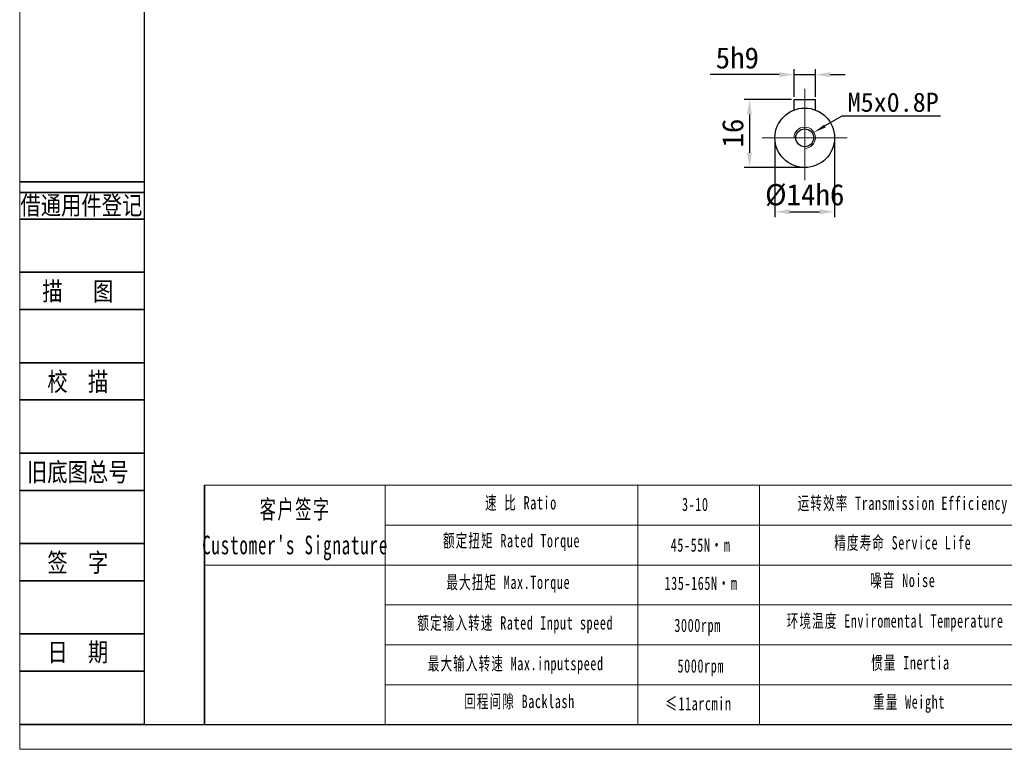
# Model space of a CAD drawing. Header units: millimetres. Extents: x 821 to 1314, y 1003 to 1351.
# Tile 1 of 9: x 821 to 1053, y 1003 to 1174. Entities that reach past the tile are written whole.
import ezdxf
from ezdxf.enums import TextEntityAlignment as Align

# ---------------------------------------------------------------- set-up
doc = ezdxf.new("R2010")
doc.units = ezdxf.units.MM
doc.header["$PDSIZE"] = -5
doc.linetypes.add('ACAD_ISO10W100', pattern=[18, 12, -3, 0, -3])
doc.layers.get('0').update_dxf_attribs({"lineweight": 18})
doc.layers.get('Defpoints').update_dxf_attribs({"lineweight": 18})
for name, color, linetype, lineweight in [('2细线层', 4, 'Continuous', 35), ('6文字层', 3, 'Continuous', 35), ('7标注层', 4, 'Continuous', 35), ('SLD-0', 7, 'Continuous', 18), ('中心线层', 7, 'ACAD_ISO10W100', 20), ('图框_外框线', 7, 'Continuous', 18), ('尺寸线层', 3, 'Continuous', 18), ('粗实线', 7, 'Continuous', 50), ('细实线', 7, 'Continuous', 18)]:
    doc.layers.add(name, color=color, linetype=linetype, lineweight=lineweight)
doc.styles.add('宋体', font='txt', dxfattribs={"width": 0.8})
doc.styles.add('工程字', font='txt')
doc.styles.add('标准', font='txt', dxfattribs={"width": 0.667})
doc.dimstyles.new('DIMSTYLE_17', dxfattribs={"dimtxt": 8, "dimasz": 12, "dimexe": 0.18, "dimexo": 0.0625, "dimgap": 0.09, "dimtad": 1, "dimtih": 1, "dimtoh": 1, "dimdec": 3, "dimdsep": 46, "dimtxsty": 'Standard', "dimblk": '_CAXARROW', "dimcen": 0.09, "dimdle": 24, "dimadec": 0, "dimazin": 0, "dimtfac": 0.7, "dimtdec": 3, "dimtofl": 0, "dimtmove": 0, "dimatfit": 3, "dimfxl": 1, "dimtolj": 1, "dimarcsym": 0})
doc.dimstyles.new('ISO-25', dxfattribs={"dimtxt": 4.5, "dimasz": 1, "dimexe": 1.25, "dimexo": 0.625, "dimtad": 1, "dimtxsty": '工程字', "dimcen": 2.5, "dimdle": 2, "dimadec": 0, "dimazin": 0, "dimtfac": 1, "dimtmove": 0, "dimatfit": 3, "dimfxl": 1, "dimarcsym": 0})

# ---------------------------------------------------------------- blocks, each defined once
blk = doc.blocks.new('*D19')
at = {"layer": 'Defpoints', "color": 0}
for p in [(1008.51, 1161.22), (1003.51, 1155.36), (1008.51, 1155.36)]:
    blk.add_point(p, dxfattribs=at)
at = {"layer": '尺寸线层', "color": 0, "linetype": 'ByBlock', "lineweight": -2}
for p, q in [((1003.51, 1155.99), (1003.51, 1162.47)), ((1008.51, 1155.99), (1008.51, 1162.47)), ((1000.01, 1161.22), (983.79, 1161.22)), ((1003.51, 1161.22), (1008.51, 1161.22)), ((1012.01, 1161.22), (1015.51, 1161.22))]:
    blk.add_line(p, q, dxfattribs=at)
at = {"layer": '尺寸线层', "color": 0}
for points in [[(1000.01, 1160.64), (1000.01, 1161.81), (1003.51, 1161.22)], [(1012.01, 1161.81), (1012.01, 1160.64), (1008.51, 1161.22)]]:
    blk.add_solid(points, dxfattribs=at)
at = {"layer": '尺寸线层', "color": 0, "insert": (990.15, 1165.12), "char_height": 5, "attachment_point": 5, "style": '工程字'}
blk.add_mtext('5h9', dxfattribs=at)
blk = doc.blocks.new('*D20')
at = {"layer": 'Defpoints', "color": 0}
for p in [(1003.51, 1155.36), (993.01, 1139.36), (1006.01, 1139.36)]:
    blk.add_point(p, dxfattribs=at)
at = {"layer": '尺寸线层', "color": 0, "linetype": 'ByBlock', "lineweight": -2}
for p, q in [((1002.88, 1155.36), (991.76, 1155.36)), ((993.01, 1151.86), (993.01, 1142.86)), ((1005.38, 1139.36), (991.76, 1139.36))]:
    blk.add_line(p, q, dxfattribs=at)
at = {"layer": '尺寸线层', "color": 0}
for points in [[(993.6, 1151.86), (992.43, 1151.86), (993.01, 1155.36)], [(992.43, 1142.86), (993.6, 1142.86), (993.01, 1139.36)]]:
    blk.add_solid(points, dxfattribs=at)
at = {"layer": '尺寸线层', "color": 0, "insert": (989.11, 1147.47), "char_height": 5, "attachment_point": 5, "rotation": 90, "style": '工程字'}
blk.add_mtext('16', dxfattribs=at)
blk = doc.blocks.new('*D21')
at = {"layer": 'Defpoints', "color": 0}
for p in [(999.01, 1146.36), (1013.01, 1146.36), (1013.01, 1128.97)]:
    blk.add_point(p, dxfattribs=at)
at = {"layer": '尺寸线层', "color": 0, "linetype": 'ByBlock', "lineweight": -2}
for p, q in [((999.01, 1145.74), (999.01, 1127.72)), ((1013.01, 1145.74), (1013.01, 1127.72)), ((1002.51, 1128.97), (1009.51, 1128.97))]:
    blk.add_line(p, q, dxfattribs=at)
at = {"layer": '尺寸线层', "color": 0}
for points in [[(1002.51, 1129.55), (1002.51, 1128.39), (999.01, 1128.97)], [(1009.51, 1128.39), (1009.51, 1129.55), (1013.01, 1128.97)]]:
    blk.add_solid(points, dxfattribs=at)
at = {"layer": '尺寸线层', "color": 0, "insert": (1006.01, 1132.87), "char_height": 5, "attachment_point": 5, "style": '工程字'}
blk.add_mtext('%%C14h6', dxfattribs=at)
blk = doc.blocks.new('_CAXARROW')
blk.add_hatch(color=0).paths.add_polyline_path([(0, 0), (-1, 0.125), (-1, -0.125)], flags=0)
blk = doc.blocks.new('*D22')
at = {"layer": 'Defpoints', "color": 0}
for p in [(1008.16, 1147.62), (1003.85, 1145.1)]:
    blk.add_point(p, dxfattribs=at)
at = {"layer": '尺寸线层', "color": 0, "linetype": 'Continuous', "lineweight": -2}
for p, q in [((1014.7, 1151.44), (1010.75, 1149.14)), ((1037.92, 1151.44), (1014.7, 1151.44)), ((1005.92, 1146.36), (1006.1, 1146.36)), ((1006.01, 1146.27), (1006.01, 1146.45))]:
    blk.add_line(p, q, dxfattribs=at)
at = {"layer": '尺寸线层', "color": 0, "lineweight": -2, "xscale": 3, "yscale": 3, "zscale": 3, "rotation": 210.3010392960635}
blk.add_blockref('_CAXARROW', (1008.16, 1147.62), dxfattribs=at)
at = {"layer": '尺寸线层', "color": 0, "insert": (1026.81, 1154.69), "char_height": 4.5, "attachment_point": 5, "style": '工程字'}
blk.add_mtext('\\A1;M5x0.8P', dxfattribs=at)
blk = doc.blocks.new('_FILLED')
at = {"linetype": 'ByBlock'}
blk.add_hatch(color=0, dxfattribs=at).paths.add_polyline_path([(0, 0), (-1, 0.133), (-1, -0.133)], flags=0)

msp = doc.modelspace()

# ---------------------------------------------------------------- linework, layer by layer
for p, q in [((907.3302, 1064.6432), (907.3302, 1008.3666)), ((966.7317, 1064.6432), (966.7317, 1008.3666))]:
    msp.add_line(p, q)
at = {"layer": '2细线层'}
for p, q in [((821.3997, 1136.0049), (850.6937, 1136.0049)), ((821.3997, 1133.5024), (850.6937, 1133.5024)), ((821.3997, 1127.2461), (850.6937, 1127.2461)), ((821.3997, 1114.7335), (850.6937, 1114.7335)), ((821.3997, 1105.9746), (850.6937, 1105.9746)), ((821.3997, 1093.462), (850.6937, 1093.462)), ((821.3997, 1084.7032), (850.6937, 1084.7032)), ((821.3997, 1072.1906), (850.6937, 1072.1906)), ((821.3997, 1063.4317), (850.6937, 1063.4317)), ((821.3997, 1050.9191), (850.6937, 1050.9191)), ((821.3997, 1042.1603), (850.6937, 1042.1603)), ((821.3997, 1029.6477), (850.6937, 1029.6477)), ((821.3997, 1020.8888), (850.6937, 1020.8888)), ((821.3997, 1008.3762), (850.6937, 1008.3762))]:
    msp.add_line(p, q, dxfattribs=at)
at = {"layer": '7标注层', "color": 0}
msp.add_line((864.8783, 1064.6432), (864.8783, 1008.3762), dxfattribs=at)
at = {"layer": 'SLD-0'}
msp.add_line((995.3524, 1064.6432), (995.3524, 1008.3826), dxfattribs=at)
at = {"layer": '中心线层', "color": 0, "linetype": 'ByBlock'}
for p, q in [((1006.006, 1136.3616), (1006.006, 1157.8616)), ((996.006, 1146.3616), (1016.006, 1146.3616))]:
    msp.add_line(p, q, dxfattribs=at)
at = {"layer": '图框_外框线'}
for p, q in [((864.8783, 1064.6432), (1307.8611, 1064.6432)), ((907.3302, 1055.255), (1156.2956, 1055.255)), ((864.8783, 1045.8669), (1307.8611, 1045.8669)), ((907.3302, 1036.4787), (1307.8611, 1036.4787)), ((907.3302, 1027.0905), (1307.8611, 1027.0905)), ((907.3302, 1017.7024), (1307.8611, 1017.7024))]:
    msp.add_line(p, q, dxfattribs=at)
at = {"layer": '图框_外框线', "color": 3}
msp.add_lwpolyline([(821.3881, 1002.5151), (1313.7222, 1002.5151), (1313.7222, 1350.6657), (821.3881, 1350.6657)], close=True, dxfattribs=at)
at = {"layer": '图框_外框线', "color": 3, "lineweight": 25}
msp.add_lwpolyline([(850.6937, 1008.3762), (1307.8611, 1008.3762), (1307.8611, 1344.8046), (850.6937, 1344.8046)], close=True, dxfattribs=at)
at = {"layer": '粗实线', "color": 0, "lineweight": 30}
for p, q in [((1003.506, 1152.8999), (1003.506, 1155.3616)), ((1003.506, 1155.3616), (1008.506, 1155.3616)), ((1008.506, 1152.9609), (1008.506, 1155.3616))]:
    msp.add_line(p, q, dxfattribs=at)
for radius in [7, 2.1]:
    msp.add_circle((1006.006, 1146.3616), radius, dxfattribs=at)
at = {"layer": '细实线', "color": 0, "linetype": 'ByBlock'}
msp.add_arc((1006.006, 1146.3616), 2.5, 270, 180, dxfattribs=at)

# ---------------------------------------------------------------- texts
at = {"layer": '6文字层', "color": 3, "style": '宋体', "width": 0.8}
for s, p in [('借通用件登记', (835.8878, 1130.5401)), ('描   图', (835.0529, 1110.3541)), ('校  描', (835.0529, 1089.0826)), ('旧底图总号', (835.0529, 1067.8112)), ('签  字', (835.0529, 1046.5397)), ('日  期', (835.0607, 1025.3931))]:
    msp.add_text(s, height=4.37942, dxfattribs=at).set_placement(p, align=Align.MIDDLE)
at = {"layer": 'SLD-0', "color": 1, "attachment_point": 2, "line_spacing_factor": 1.15057, "style": '标准'}
for s, insert, char_height, width in [("\\T1.1;客户签字\\PCustomer's Signature", (886.1774, 1061.1695), 4.381144, 54.501881), ('\\T1.1;速 比 Ratio', (939.2567, 1062.0617), 3.129388, 25.569954), ('\\T1.1;\\pxqc;3-10', (980.2689, 1061.7008), 3.129388, 13.305506), ('\\T1.1;运转效率 Transmission Efficiency', (1029.0594, 1061.9655), 3.129388, 53.179429), ('\\T1.1;额定扭矩 Rated Torque', (937.0571, 1053.1593), 3.129388, 55.561435), ('{\\T1.1;45-55N·m}', (981.5101, 1052.133), 3.129388, 25.91955), ('\\T1.1;精度寿命 Service Life', (1029.0594, 1052.6651), 3.129388, 41.742072), ('\\T1.1;最大扭矩 Max.Torque', (936.2872, 1043.3776), 3.129388, 36.939323), ('{\\T1.1;135-165N·m}', (981.6212, 1043.1441), 3.129388, 31.123193), ('\\T1.1;噪音 Noise', (1029.0594, 1043.8129), 3.129388, 27.613568), ('\\T1.1;额定输入转速 Rated Input speed', (937.9369, 1033.8157), 3.129388, 49.110579), ('\\T1.1;3000rpm', (980.8102, 1033.2465), 3.129388, 21.562756), ('{\\T1.1;环境温度 Enviromental Temperature}', (1027.2653, 1034.2884), 3.129388, 82.171766), ('\\T1.1;最大输入转速 Max.inputspeed ', (938.0469, 1024.2538), 3.129388, 49.394291), ('\\T1.1;5000rpm', (981.557, 1023.6911), 3.129388, 68.426611), ('\\T1.1;惯量 Inertia', (1030.8535, 1024.4277), 3.129388, 28.271684), ('\\T1.1;回程间隙 Backlash', (938.9268, 1015.3514), 3.129388, 40.050999), ('\\T1.1;≤11arcmin ', (980.9848, 1014.8329), 3.129388, 24.072771), ('\\T1.1;重量 Weight', (1030.5171, 1015.2394), 3.129388, 24.333515)]:
    msp.add_mtext(s, dxfattribs=dict(at, insert=insert, char_height=char_height, width=width))

# ---------------------------------------------------------------- dimensions: what is measured, and where the dimension line sits
at = {"layer": '尺寸线层', "linetype": 'ByBlock'}
for base, p1, p2, text, picture, middle in [((1008.506, 1161.2226), (1003.506, 1155.3616), (1008.506, 1155.3616), '<>h9', '*D19', (990.1479, 1161.2226)), ((1013.006, 1128.9691), (999.006, 1146.3616), (1013.006, 1146.3616), '%%C<>h6', '*D21', (1006.006, 1128.9691))]:
    dim = msp.add_linear_dim(base=base, p1=p1, p2=p2, text=text, dimstyle='ISO-25', override={"dimtxt": 5, "dimasz": 3.5, "dimgap": 1.4}, dxfattribs=at)
    dim.commit()
    dim.dimension.update_dxf_attribs({"geometry": picture, "text_midpoint": middle, "dimtype": 160})
at = {"layer": '尺寸线层', "linetype": 'Continuous'}
dim = msp.add_diameter_dim_2p(p1=(1003.8475, 1145.1002), p2=(1008.1645, 1147.6229), text='M5x0.8P', dimstyle='DIMSTYLE_17', override={"dimtxt": 4.5, "dimasz": 3, "dimgap": 1, "dimtxsty": '工程字', "dimtol": 0, "dimldrblk": '_FILLED'}, dxfattribs=at)
dim.commit()
dim.dimension.update_dxf_attribs({"geometry": '*D22', "text_midpoint": (1026.8099, 1151.4411), "dimtype": 163})
at = {"layer": '尺寸线层', "linetype": 'ByBlock'}
dim = msp.add_linear_dim(base=(993.0135, 1139.3616), p1=(1003.506, 1155.3616), p2=(1006.006, 1139.3616), angle=90, dimstyle='ISO-25', override={"dimtxt": 5, "dimasz": 3.5, "dimgap": 1.4}, dxfattribs=at)
dim.commit()
dim.dimension.update_dxf_attribs({"geometry": '*D20', "text_midpoint": (993.0135, 1147.4736), "dimtype": 160})

doc.saveas('drawing.dxf')
